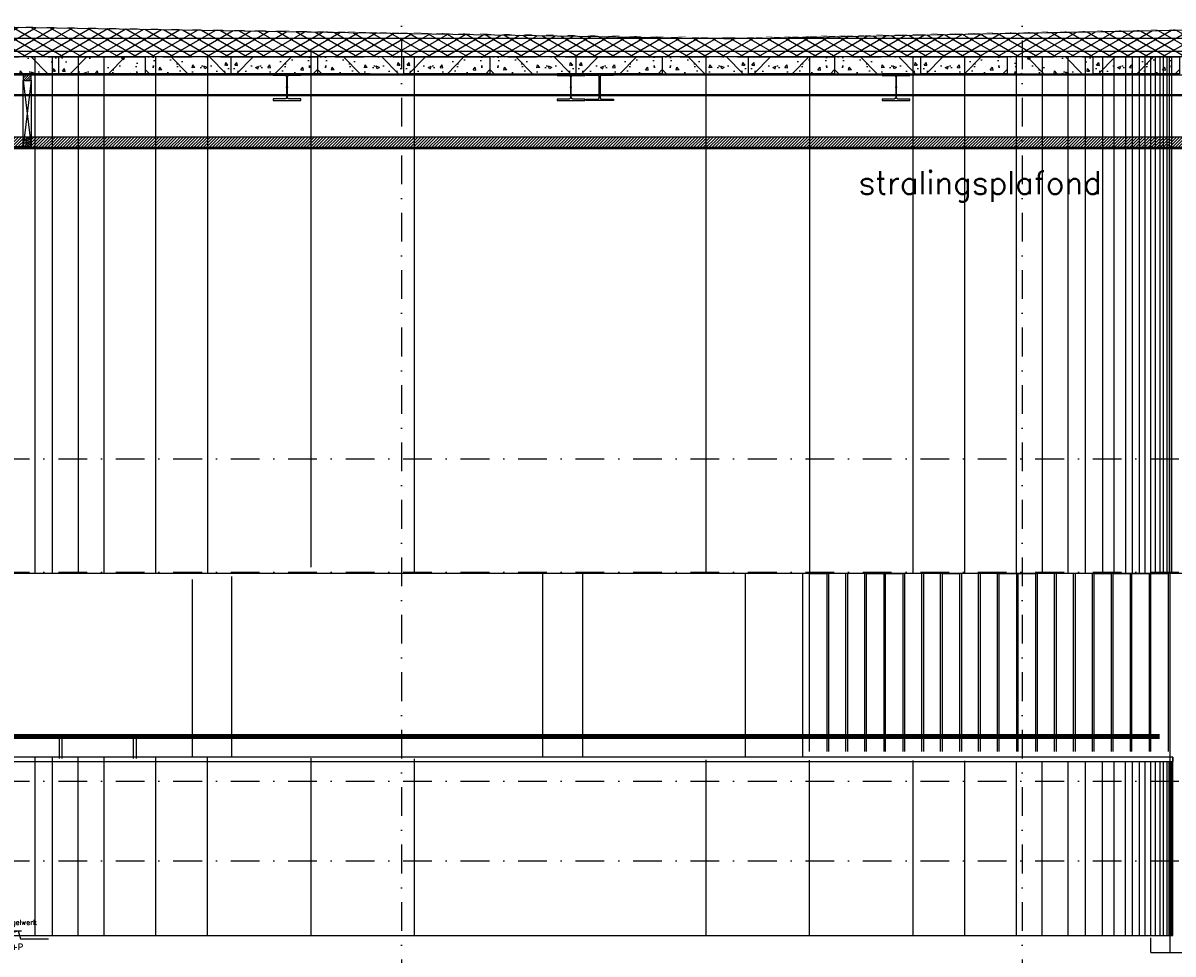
# Model space of a CAD drawing. Extents: x 0 to 317513, y 0 to 193913.
# Tile 65 of 105: x 184528 to 194535, y 153187 to 161293. Entities that reach past the tile are written whole.
import ezdxf

# ---------------------------------------------------------------- set-up
doc = ezdxf.new("R2010")
doc.units = 0
doc.header["$LTSCALE"] = 20
doc.header["$MEASUREMENT"] = 0
doc.header["$PDSIZE"] = -1
for name, pattern in [('DASHDOT', [25, 12.5, -6.25, 0, -6.25]), ('DD1', [2.66667, 1.66667, -0.5, 0, -0.5]), ('HIDDEN', [9.375, 6.25, -3.125])]:
    doc.linetypes.add(name, pattern=pattern)
doc.layers.get('0').update_dxf_attribs({"linetype": 'CONTINUOUS'})
for name, color, linetype in [('25', 7, 'CONTINUOUS'), ('A--01A1_ACEER', 1, 'CONTINUOUS'), ('A--A21--_F-23-', 9, 'CONTINUOUS'), ('A--A23--_F--3-', 9, 'CONTINUOUS'), ('A--A25--_F--3-', 9, 'CONTINUOUS'), ('A--A42--_F--3-', 9, 'CONTINUOUS'), ('A--L13D3_VLOEREN', 3, 'CONTINUOUS'), ('A--L13DC4_VLOEREN', 4, 'HIDDEN'), ('A--L21--', 3, 'CONTINUOUS'), ('A--L21--_F-23-', 4, 'CONTINUOUS'), ('A--L22D1_BINNENWAND', 1, 'CONTINUOUS'), ('A--L22D2_BINNENWAND', 2, 'CONTINUOUS'), ('A--L22D3_BINNENWAND', 3, 'CONTINUOUS'), ('A--L25--_F-23-', 7, 'CONTINUOUS'), ('A--L28--', 7, 'CONTINUOUS'), ('A--L28--_F--3-', 1, 'CONTINUOUS'), ('A--L28D1_KONSTRUKTIES', 1, 'CONTINUOUS'), ('A--L31--', 2, 'CONTINUOUS'), ('A--L31D1_BUITENKOZIJN', 1, 'CONTINUOUS'), ('A--L35D1_PLAFONDS', 1, 'CONTINUOUS'), ('A--L42--', 7, 'CONTINUOUS'), ('A--L42--_F--3-', 7, 'CONTINUOUS'), ('A--M01A1_MAATVOERING', 1, 'CONTINUOUS'), ('A--M01B1_HOOGTE_MAATV', 1, 'CONTINUOUS'), ('A--T01A-25_TEKST', 2, 'CONTINUOUS'), ('A--T01B2_HOOGTE_MAATV', 2, 'CONTINUOUS'), ('A--T01B3_HOOGTE_MAATV', 3, 'CONTINUOUS'), ('HOUTENAFDEKKER', 2, 'CONTINUOUS'), ('LEUNING', 10, 'CONTINUOUS'), ('PUIACHTERGROND', 9, 'CONTINUOUS'), ('RONDING', 8, 'CONTINUOUS'), ('STRAMIEN', 8, 'DD1'), ('X--LR---_CP', 7, 'CONTINUOUS')]:
    doc.layers.add(name, color=color, linetype=linetype)
doc.styles.add('HIEMSTRA', font='romans.shx')
doc.styles.add('HOOGTEXT', font='ROMANS.shx', dxfattribs={"height": 2.5})

# ---------------------------------------------------------------- blocks, each defined once
blk = doc.blocks.new('Q020495-')
at = {"layer": 'A--L28--_F--3-', "color": 4, "linetype": 'Continuous'}
blk.add_lwpolyline([(120, -115), (-120, -115), (-120, -103), (-15.75, -103, 0.41421356), (-3.75, -91), (-3.75, 91, 0.41421356), (-15.75, 103), (-120, 103), (-120, 115), (120, 115), (120, 103), (15.75, 103, 0.41421356), (3.75, 91), (3.75, -91, 0.41421356), (15.75, -103), (120, -103)], format="xyb", close=True, dxfattribs=at)
at = {"layer": 'X--LR---_CP'}
for p in [(-3.75, 0), (0, 0), (3.75, 0)]:
    blk.add_point(p, dxfattribs=at)
blk = doc.blocks.new('*U737')
at = {"layer": 'A--A42--_F--3-', "linetype": 'Continuous'}
h = blk.add_hatch(dxfattribs=at)
h.set_pattern_fill('ALFALINE', color=256, scale=40, angle=45, style=0)
h.set_pattern_definition([(90, (-184599.41, -160205.59), (-40, 7e-15), [])])
h.paths.add_polyline_path([(0, 0), (0, 6), (24104, 7), (24104, 1), (24104, -5), (0, -6)])
at = {"layer": 'A--L42--_F--3-', "color": 3, "linetype": 'Continuous'}
for points in [[(0, 0), (0, 6), (24104, 7), (24104, 1)], [(0, 0), (0, 6), (24104, 7), (24104, 1)], [(0, 0), (0, 6), (24104, 7), (24104, 1)], [(0, 0), (0, -6), (24104, -5), (24104, 1)]]:
    blk.add_lwpolyline(points, dxfattribs=at)
blk = doc.blocks.new('Q020279-')
at = {"layer": 'A--A25--_F--3-'}
h = blk.add_hatch(dxfattribs=at)
h.set_pattern_fill('ALFALINE', color=256, scale=15, style=0, pattern_type=2)
h.set_pattern_definition([(45, (0, 0), (-10.6066, 10.6066), [])])
h.paths.add_polyline_path([(0, 0), (0, 71), (46, 71), (46, 0)])
at = {"layer": 'A--L25--_F-23-', "color": 2, "linetype": 'Continuous'}
blk.add_lwpolyline([(0, 0), (0, 71), (46, 71), (46, 0)], close=True, dxfattribs=at)
at = {"layer": 'X--LR---_CP'}
for p in [(0, 0), (0, 0), (46, 0)]:
    blk.add_point(p, dxfattribs=at)
blk = doc.blocks.new('*U735')
at = {"layer": 'A--A42--_F--3-', "linetype": 'Continuous'}
h = blk.add_hatch(dxfattribs=at)
h.set_pattern_fill('ALFALINE', color=256, scale=4, angle=135, style=0)
h.set_pattern_definition([(180, (0, 0), (-9e-16, -4), [])])
h.paths.add_polyline_path([(0, 0), (0, 9), (400, 9), (400, 0), (400, -9), (0, -9)])
at = {"layer": 'A--L42--_F--3-', "color": 3, "linetype": 'Continuous'}
for points in [[(0, 0), (0, 9), (400, 9), (400, 0)], [(0, 0), (0, -9), (400, -9), (400, 0)]]:
    blk.add_lwpolyline(points, dxfattribs=at)
blk = doc.blocks.new('HOOGTEP')
at = {"layer": 'A--M01A1_MAATVOERING'}
for p, q in [((-2.41, 0.65), (0, 0)), ((0, 0), (0.62, 2.33)), ((0.62, 2.33), (8.79, 2.33))]:
    blk.add_line(p, q, dxfattribs=at)
at = {"layer": 'A--M01B1_HOOGTE_MAATV'}
blk.add_line((-1.38, 0), (0.91, 0), dxfattribs=at)
at = {"layer": 'A--T01B2_HOOGTE_MAATV', "style": 'HOOGTEXT', "flags": 4}
blk.add_attdef('TEKST', (1.84, -0.67), '', height=1.5, dxfattribs=at)
at = {"layer": 'A--T01B3_HOOGTE_MAATV', "style": 'HOOGTEXT', "flags": 4}
blk.add_attdef('HOOGTE', (1.67, 3.82), '', height=1.75, dxfattribs=at)

msp = doc.modelspace()

# ---------------------------------------------------------------- hatches: boundary and pattern name
at = {"layer": 'A--01A1_ACEER', "linetype": 'Continuous'}
h = msp.add_hatch(dxfattribs=at)
h.set_pattern_fill('ANSI31', color=256, scale=150, style=0)
h.set_pattern_definition([(45, (47684.831, 65603.426), (-13.2582521, 13.2582521), [])])
h.paths.add_polyline_path([(184199.4, 160199.3), (209157.3, 160199.3), (209157.3, 160299.3), (184199.4, 160299.3)])
at = {"layer": 'A--A21--_F-23-'}
h = msp.add_hatch(dxfattribs=at)
h.set_pattern_fill('ALFAISO', color=256, scale=80, angle=270, style=0, pattern_type=2)
h.set_pattern_definition([(210, (193102.26, 155514.22), (-40, 69.28203), []), (150, (193102.26, 155514.22), (40, 69.28203), [])])
h.paths.add_polyline_path([(184090.6, 161262.6), (190625.6, 161159.1), (190725.6, 161159.1), (196112.9, 161259), (201528.5, 161158.8), (201625.6, 161158.8), (209187, 161283.3), (209187, 160998.6), (184090.6, 160999.3)])
at = {"layer": 'A--A23--_F--3-'}
h = msp.add_hatch(dxfattribs=at)
h.set_pattern_fill('ALFABET', color=256, scale=40, angle=1, style=0, pattern_type=2)
h.set_pattern_definition([(134, (396794.7, 58041.26), (172.64155, 166.718), []), (129, (396794.7, 58041.26), (-287.29845, -20.08986), [30, -330]), (184, (396794.7, 58041.26), (60.7431, 299.8624), [24, -264]), (78.5486, (396770.76, 58039.6), (-226.55556, 279.77237), [25.49608, -280.45684]), (132.8158, (396796.1, 58121.25), (-427.9869, -58.74715), [45, -495]), (82.3644, (396760.43, 58116.35), (-367.00786, 396.11265), [38.2441, -420.6852]), (187.8158, (396796.1, 58121.25), (-367.00755, 396.1129), [36, -396]), (158, (396755.75, 58101.95), (-241.53712, -156.85604), [30, -330]), (213, (396755.75, 58101.95), (-92.24906, 291.7144), [24, -264]), (107.5486, (396735.62, 58088.88), (-333.7863, 134.8581), [25.49608, -280.45684]), (141.5, (396794.7, 58041.26), (-2.53928, 133.22215), [0, -260.8, 0, -268, 0, -265]), (171.5, (396794.7, 58041.26), (-102.458415, 159.577135), [0, -152.8, 0, -254.8, 0, -101]), (211.5, (396883.88, 58039.7), (-213.65391, -5.29398), [0, -100, 0, -312, 0, -414]), (221.5, (396923.88, 58039), (-232.54011, 44.1071), [0, -130, 0, -207.2, 0, -294]), (221.5, (396923.88, 58039), (-232.54011, 44.1071), [0, -130, 0, -207.2, 0, -294])])
h.paths.add_polyline_path([(184090.6, 160849.3), (184840.6, 160849.3), (184840.6, 160999.3), (184090.6, 160999.3)])
h = msp.add_hatch(dxfattribs=at)
h.set_pattern_fill('ALFABET', color=256, scale=40, angle=1, style=0, pattern_type=2)
h.set_pattern_definition([(46, (-27113.52, 58041.26), (-172.64155, 166.718), []), (51, (-27113.52, 58041.26), (287.29845, -20.08986), [30, -330]), (356, (-27113.52, 58041.26), (-60.7431, 299.8624), [24, -264]), (101.4514, (-27089.58, 58039.6), (226.55556, 279.77237), [25.49608, -280.45684]), (47.1842, (-27114.9, 58121.25), (427.9869, -58.74715), [45, -495]), (97.6356, (-27079.25, 58116.35), (367.00786, 396.11265), [38.2441, -420.6852]), (352.1842, (-27114.9, 58121.25), (367.00755, 396.1129), [36, -396]), (22, (-27074.57, 58101.95), (241.53712, -156.85604), [30, -330]), (327, (-27074.57, 58101.95), (92.24906, 291.7144), [24, -264]), (72.4514, (-27054.44, 58088.88), (333.7863, 134.8581), [25.49608, -280.45684]), (38.5, (-27113.52, 58041.26), (2.53928, 133.22215), [0, -260.8, 0, -268, 0, -265]), (8.5, (-27113.52, 58041.26), (102.458415, 159.577135), [0, -152.8, 0, -254.8, 0, -101]), (328.5, (-27202.7, 58039.7), (213.65391, -5.29398), [0, -100, 0, -312, 0, -414]), (318.5, (-27242.7, 58039), (232.54011, 44.1071), [0, -130, 0, -207.2, 0, -294]), (318.5, (-27242.7, 58039), (232.54011, 44.1071), [0, -130, 0, -207.2, 0, -294])])
h.paths.add_polyline_path([(185590.6, 160849.3), (184840.6, 160849.3), (184840.6, 160999.3), (185590.6, 160999.3)])
h = msp.add_hatch(dxfattribs=at)
h.set_pattern_fill('ALFABET', color=256, scale=40, angle=1, style=0, pattern_type=2)
h.set_pattern_definition([(134, (398294.7, 58093.36), (172.64155, 166.718), []), (129, (398294.7, 58093.36), (-287.29845, -20.08986), [30, -330]), (184, (398294.7, 58093.36), (60.7431, 299.8624), [24, -264]), (78.5486, (398270.76, 58091.7), (-226.55556, 279.77237), [25.49608, -280.45684]), (132.8158, (398296.1, 58173.35), (-427.9869, -58.74715), [45, -495]), (82.3644, (398260.43, 58168.46), (-367.00786, 396.11265), [38.2441, -420.6852]), (187.8158, (398296.1, 58173.35), (-367.00755, 396.1129), [36, -396]), (158, (398255.75, 58154.05), (-241.53712, -156.85604), [30, -330]), (213, (398255.75, 58154.05), (-92.24906, 291.7144), [24, -264]), (107.5486, (398235.62, 58140.98), (-333.7863, 134.8581), [25.49608, -280.45684]), (141.5, (398294.7, 58093.36), (-2.53928, 133.22215), [0, -260.8, 0, -268, 0, -265]), (171.5, (398294.7, 58093.36), (-102.458415, 159.577135), [0, -152.8, 0, -254.8, 0, -101]), (211.5, (398383.89, 58091.81), (-213.65391, -5.29398), [0, -100, 0, -312, 0, -414]), (221.5, (398423.88, 58091.1), (-232.54011, 44.1071), [0, -130, 0, -207.2, 0, -294]), (221.5, (398423.88, 58091.1), (-232.54011, 44.1071), [0, -130, 0, -207.2, 0, -294])])
h.paths.add_polyline_path([(185590.6, 160849.3), (186340.6, 160849.3), (186340.6, 160999.3), (185590.6, 160999.3)])
h = msp.add_hatch(dxfattribs=at)
h.set_pattern_fill('ALFABET', color=256, scale=40, angle=1, style=0, pattern_type=2)
h.set_pattern_definition([(46, (-25613.52, 58093.42), (-172.64155, 166.718), []), (51, (-25613.52, 58093.42), (287.29845, -20.08986), [30, -330]), (356, (-25613.52, 58093.42), (-60.7431, 299.8624), [24, -264]), (101.4514, (-25589.58, 58091.75), (226.55556, 279.77237), [25.49608, -280.45684]), (47.1842, (-25614.9, 58173.4), (427.9869, -58.74715), [45, -495]), (97.6356, (-25579.25, 58168.5), (367.00786, 396.11265), [38.2441, -420.6852]), (352.1842, (-25614.9, 58173.4), (367.00755, 396.1129), [36, -396]), (22, (-25574.57, 58154.11), (241.53712, -156.85604), [30, -330]), (327, (-25574.57, 58154.1), (92.24906, 291.7144), [24, -264]), (72.4514, (-25554.44, 58141.04), (333.7863, 134.8581), [25.49608, -280.45684]), (38.5, (-25613.52, 58093.42), (2.53928, 133.22215), [0, -260.8, 0, -268, 0, -265]), (8.5, (-25613.52, 58093.42), (102.458415, 159.577135), [0, -152.8, 0, -254.8, 0, -101]), (328.5, (-25702.7, 58091.87), (213.65391, -5.29398), [0, -100, 0, -312, 0, -414]), (318.5, (-25742.7, 58091.17), (232.54011, 44.1071), [0, -130, 0, -207.2, 0, -294]), (318.5, (-25742.7, 58091.17), (232.54011, 44.1071), [0, -130, 0, -207.2, 0, -294])])
h.paths.add_polyline_path([(187090.6, 160849.3), (186340.6, 160849.3), (186340.6, 160999.3), (187090.6, 160999.3)])
h = msp.add_hatch(dxfattribs=at)
h.set_pattern_fill('ALFABET', color=256, scale=40, angle=1, style=0, pattern_type=2)
h.set_pattern_definition([(134, (399794.7, 58093.42), (172.64155, 166.718), []), (129, (399794.7, 58093.42), (-287.29845, -20.08986), [30, -330]), (184, (399794.7, 58093.42), (60.7431, 299.8624), [24, -264]), (78.5486, (399770.76, 58091.75), (-226.55556, 279.77237), [25.49608, -280.45684]), (132.8158, (399796.1, 58173.4), (-427.9869, -58.74715), [45, -495]), (82.3644, (399760.43, 58168.5), (-367.00786, 396.11265), [38.2441, -420.6852]), (187.8158, (399796.1, 58173.4), (-367.00755, 396.1129), [36, -396]), (158, (399755.75, 58154.11), (-241.53712, -156.85604), [30, -330]), (213, (399755.75, 58154.1), (-92.24906, 291.7144), [24, -264]), (107.5486, (399735.62, 58141.04), (-333.7863, 134.8581), [25.49608, -280.45684]), (141.5, (399794.7, 58093.42), (-2.53928, 133.22215), [0, -260.8, 0, -268, 0, -265]), (171.5, (399794.7, 58093.42), (-102.458415, 159.577135), [0, -152.8, 0, -254.8, 0, -101]), (211.5, (399883.88, 58091.87), (-213.65391, -5.29398), [0, -100, 0, -312, 0, -414]), (221.5, (399923.88, 58091.17), (-232.54011, 44.1071), [0, -130, 0, -207.2, 0, -294]), (221.5, (399923.88, 58091.17), (-232.54011, 44.1071), [0, -130, 0, -207.2, 0, -294])])
h.paths.add_polyline_path([(187090.6, 160849.3), (187840.6, 160849.3), (187840.6, 160999.3), (187090.6, 160999.3)])
h = msp.add_hatch(dxfattribs=at)
h.set_pattern_fill('ALFABET', color=256, scale=40, angle=1, style=0, pattern_type=2)
h.set_pattern_definition([(46, (-24113.52, 58093.42), (-172.64155, 166.718), []), (51, (-24113.52, 58093.42), (287.29845, -20.08986), [30, -330]), (356, (-24113.52, 58093.42), (-60.7431, 299.8624), [24, -264]), (101.4514, (-24089.58, 58091.75), (226.55556, 279.77237), [25.49608, -280.45684]), (47.1842, (-24114.9, 58173.4), (427.9869, -58.74715), [45, -495]), (97.6356, (-24079.25, 58168.5), (367.00786, 396.11265), [38.2441, -420.6852]), (352.1842, (-24114.9, 58173.4), (367.00755, 396.1129), [36, -396]), (22, (-24074.57, 58154.11), (241.53712, -156.85604), [30, -330]), (327, (-24074.57, 58154.1), (92.24906, 291.7144), [24, -264]), (72.4514, (-24054.44, 58141.04), (333.7863, 134.8581), [25.49608, -280.45684]), (38.5, (-24113.52, 58093.42), (2.53928, 133.22215), [0, -260.8, 0, -268, 0, -265]), (8.5, (-24113.52, 58093.42), (102.458415, 159.577135), [0, -152.8, 0, -254.8, 0, -101]), (328.5, (-24202.7, 58091.87), (213.65391, -5.29398), [0, -100, 0, -312, 0, -414]), (318.5, (-24242.7, 58091.17), (232.54011, 44.1071), [0, -130, 0, -207.2, 0, -294]), (318.5, (-24242.7, 58091.17), (232.54011, 44.1071), [0, -130, 0, -207.2, 0, -294])])
h.paths.add_polyline_path([(188590.6, 160849.3), (187840.6, 160849.3), (187840.6, 160999.3), (188590.6, 160999.3)])
h = msp.add_hatch(dxfattribs=at)
h.set_pattern_fill('ALFABET', color=256, scale=40, angle=1, style=0, pattern_type=2)
h.set_pattern_definition([(134, (401294.7, 58093.42), (172.64155, 166.718), []), (129, (401294.7, 58093.42), (-287.29845, -20.08986), [30, -330]), (184, (401294.7, 58093.42), (60.7431, 299.8624), [24, -264]), (78.5486, (401270.76, 58091.75), (-226.55556, 279.77237), [25.49608, -280.45684]), (132.8158, (401296.1, 58173.4), (-427.9869, -58.74715), [45, -495]), (82.3644, (401260.43, 58168.5), (-367.00786, 396.11265), [38.2441, -420.6852]), (187.8158, (401296.1, 58173.4), (-367.00755, 396.1129), [36, -396]), (158, (401255.75, 58154.11), (-241.53712, -156.85604), [30, -330]), (213, (401255.75, 58154.1), (-92.24906, 291.7144), [24, -264]), (107.5486, (401235.62, 58141.04), (-333.7863, 134.8581), [25.49608, -280.45684]), (141.5, (401294.7, 58093.42), (-2.53928, 133.22215), [0, -260.8, 0, -268, 0, -265]), (171.5, (401294.7, 58093.42), (-102.458415, 159.577135), [0, -152.8, 0, -254.8, 0, -101]), (211.5, (401383.88, 58091.87), (-213.65391, -5.29398), [0, -100, 0, -312, 0, -414]), (221.5, (401423.88, 58091.17), (-232.54011, 44.1071), [0, -130, 0, -207.2, 0, -294]), (221.5, (401423.88, 58091.17), (-232.54011, 44.1071), [0, -130, 0, -207.2, 0, -294])])
h.paths.add_polyline_path([(188590.6, 160849.3), (189340.6, 160849.3), (189340.6, 160999.3), (188590.6, 160999.3)])
h = msp.add_hatch(dxfattribs=at)
h.set_pattern_fill('ALFABET', color=256, scale=40, angle=1, style=0, pattern_type=2)
h.set_pattern_definition([(46, (-22613.52, 58093.42), (-172.64155, 166.718), []), (51, (-22613.52, 58093.42), (287.29845, -20.08986), [30, -330]), (356, (-22613.52, 58093.42), (-60.7431, 299.8624), [24, -264]), (101.4514, (-22589.58, 58091.75), (226.55556, 279.77237), [25.49608, -280.45684]), (47.1842, (-22614.9, 58173.4), (427.9869, -58.74715), [45, -495]), (97.6356, (-22579.25, 58168.5), (367.00786, 396.11265), [38.2441, -420.6852]), (352.1842, (-22614.9, 58173.4), (367.00755, 396.1129), [36, -396]), (22, (-22574.57, 58154.11), (241.53712, -156.85604), [30, -330]), (327, (-22574.57, 58154.1), (92.24906, 291.7144), [24, -264]), (72.4514, (-22554.44, 58141.04), (333.7863, 134.8581), [25.49608, -280.45684]), (38.5, (-22613.52, 58093.42), (2.53928, 133.22215), [0, -260.8, 0, -268, 0, -265]), (8.5, (-22613.52, 58093.42), (102.458415, 159.577135), [0, -152.8, 0, -254.8, 0, -101]), (328.5, (-22702.7, 58091.87), (213.65391, -5.29398), [0, -100, 0, -312, 0, -414]), (318.5, (-22742.7, 58091.17), (232.54011, 44.1071), [0, -130, 0, -207.2, 0, -294]), (318.5, (-22742.7, 58091.17), (232.54011, 44.1071), [0, -130, 0, -207.2, 0, -294])])
h.paths.add_polyline_path([(190090.6, 160849.3), (189340.6, 160849.3), (189340.6, 160999.3), (190090.6, 160999.3)])
h = msp.add_hatch(dxfattribs=at)
h.set_pattern_fill('ALFABET', color=256, scale=40, angle=1, style=0, pattern_type=2)
h.set_pattern_definition([(134, (402794.7, 58093.2), (172.64155, 166.718), []), (129, (402794.7, 58093.2), (-287.29845, -20.08986), [30, -330]), (184, (402794.7, 58093.2), (60.7431, 299.8624), [24, -264]), (78.5486, (402770.76, 58091.53), (-226.55556, 279.77237), [25.49608, -280.45684]), (132.8158, (402796.1, 58173.2), (-427.9869, -58.74715), [45, -495]), (82.3644, (402760.43, 58168.3), (-367.00786, 396.11265), [38.2441, -420.6852]), (187.8158, (402796.1, 58173.2), (-367.00755, 396.1129), [36, -396]), (158, (402755.75, 58153.9), (-241.53712, -156.85604), [30, -330]), (213, (402755.75, 58153.9), (-92.24906, 291.7144), [24, -264]), (107.5486, (402735.62, 58140.82), (-333.7863, 134.8581), [25.49608, -280.45684]), (141.5, (402794.7, 58093.2), (-2.53928, 133.22215), [0, -260.8, 0, -268, 0, -265]), (171.5, (402794.7, 58093.2), (-102.458415, 159.577135), [0, -152.8, 0, -254.8, 0, -101]), (211.5, (402883.89, 58091.64), (-213.65391, -5.29398), [0, -100, 0, -312, 0, -414]), (221.5, (402923.88, 58090.95), (-232.54011, 44.1071), [0, -130, 0, -207.2, 0, -294]), (221.5, (402923.88, 58090.95), (-232.54011, 44.1071), [0, -130, 0, -207.2, 0, -294])])
h.paths.add_polyline_path([(190090.6, 160849.1), (190840.6, 160849.1), (190840.6, 160999.1), (190090.6, 160999.1)])
h = msp.add_hatch(dxfattribs=at)
h.set_pattern_fill('ALFABET', color=256, scale=40, angle=1, style=0, pattern_type=2)
h.set_pattern_definition([(46, (-21113.52, 58093.2), (-172.64155, 166.718), []), (51, (-21113.52, 58093.2), (287.29845, -20.08986), [30, -330]), (356, (-21113.52, 58093.2), (-60.7431, 299.8624), [24, -264]), (101.4514, (-21089.57, 58091.53), (226.55556, 279.77237), [25.49608, -280.45684]), (47.1842, (-21114.9, 58173.2), (427.9869, -58.74715), [45, -495]), (97.6356, (-21079.25, 58168.3), (367.00786, 396.11265), [38.2441, -420.6852]), (352.1842, (-21114.9, 58173.2), (367.00755, 396.1129), [36, -396]), (22, (-21074.57, 58153.9), (241.53712, -156.85604), [30, -330]), (327, (-21074.57, 58153.9), (92.24906, 291.7144), [24, -264]), (72.4514, (-21054.44, 58140.82), (333.7863, 134.8581), [25.49608, -280.45684]), (38.5, (-21113.52, 58093.2), (2.53928, 133.22215), [0, -260.8, 0, -268, 0, -265]), (8.5, (-21113.52, 58093.2), (102.458415, 159.577135), [0, -152.8, 0, -254.8, 0, -101]), (328.5, (-21202.7, 58091.64), (213.65391, -5.29398), [0, -100, 0, -312, 0, -414]), (318.5, (-21242.7, 58090.95), (232.54011, 44.1071), [0, -130, 0, -207.2, 0, -294]), (318.5, (-21242.7, 58090.95), (232.54011, 44.1071), [0, -130, 0, -207.2, 0, -294])])
h.paths.add_polyline_path([(191590.6, 160849.1), (190840.6, 160849.1), (190840.6, 160999.1), (191590.6, 160999.1)])
h = msp.add_hatch(dxfattribs=at)
h.set_pattern_fill('ALFABET', color=256, scale=40, angle=1, style=0, pattern_type=2)
h.set_pattern_definition([(134, (404294.7, 58093.2), (172.64155, 166.718), []), (129, (404294.7, 58093.2), (-287.29845, -20.08986), [30, -330]), (184, (404294.7, 58093.2), (60.7431, 299.8624), [24, -264]), (78.5486, (404270.76, 58091.53), (-226.55556, 279.77237), [25.49608, -280.45684]), (132.8158, (404296.1, 58173.2), (-427.9869, -58.74715), [45, -495]), (82.3644, (404260.43, 58168.3), (-367.00786, 396.11265), [38.2441, -420.6852]), (187.8158, (404296.1, 58173.2), (-367.00755, 396.1129), [36, -396]), (158, (404255.75, 58153.9), (-241.53712, -156.85604), [30, -330]), (213, (404255.75, 58153.9), (-92.24906, 291.7144), [24, -264]), (107.5486, (404235.62, 58140.82), (-333.7863, 134.8581), [25.49608, -280.45684]), (141.5, (404294.7, 58093.2), (-2.53928, 133.22215), [0, -260.8, 0, -268, 0, -265]), (171.5, (404294.7, 58093.2), (-102.458415, 159.577135), [0, -152.8, 0, -254.8, 0, -101]), (211.5, (404383.89, 58091.64), (-213.65391, -5.29398), [0, -100, 0, -312, 0, -414]), (221.5, (404423.88, 58090.95), (-232.54011, 44.1071), [0, -130, 0, -207.2, 0, -294]), (221.5, (404423.88, 58090.95), (-232.54011, 44.1071), [0, -130, 0, -207.2, 0, -294])])
h.paths.add_polyline_path([(191590.6, 160849.1), (192340.6, 160849.1), (192340.6, 160999.1), (191590.6, 160999.1)])
h = msp.add_hatch(dxfattribs=at)
h.set_pattern_fill('ALFABET', color=256, scale=40, angle=1, style=0, pattern_type=2)
h.set_pattern_definition([(46, (-19613.52, 58093.42), (-172.64155, 166.718), []), (51, (-19613.52, 58093.42), (287.29845, -20.08986), [30, -330]), (356, (-19613.52, 58093.42), (-60.7431, 299.8624), [24, -264]), (101.4514, (-19589.58, 58091.75), (226.55556, 279.77237), [25.49608, -280.45684]), (47.1842, (-19614.9, 58173.4), (427.9869, -58.74715), [45, -495]), (97.6356, (-19579.25, 58168.5), (367.00786, 396.11265), [38.2441, -420.6852]), (352.1842, (-19614.9, 58173.4), (367.00755, 396.1129), [36, -396]), (22, (-19574.57, 58154.11), (241.53712, -156.85604), [30, -330]), (327, (-19574.57, 58154.1), (92.24906, 291.7144), [24, -264]), (72.4514, (-19554.44, 58141.04), (333.7863, 134.8581), [25.49608, -280.45684]), (38.5, (-19613.52, 58093.42), (2.53928, 133.22215), [0, -260.8, 0, -268, 0, -265]), (8.5, (-19613.52, 58093.42), (102.458415, 159.577135), [0, -152.8, 0, -254.8, 0, -101]), (328.5, (-19702.7, 58091.87), (213.65391, -5.29398), [0, -100, 0, -312, 0, -414]), (318.5, (-19742.7, 58091.17), (232.54011, 44.1071), [0, -130, 0, -207.2, 0, -294]), (318.5, (-19742.7, 58091.17), (232.54011, 44.1071), [0, -130, 0, -207.2, 0, -294])])
h.paths.add_polyline_path([(193090.6, 160849.3), (192340.6, 160849.3), (192340.6, 160999.3), (193090.6, 160999.3)])
h = msp.add_hatch(dxfattribs=at)
h.set_pattern_fill('ALFABET', color=256, scale=40, angle=1, style=0, pattern_type=2)
h.set_pattern_definition([(134, (405794.7, 58041.26), (172.64155, 166.718), []), (129, (405794.7, 58041.26), (-287.29845, -20.08986), [30, -330]), (184, (405794.7, 58041.26), (60.7431, 299.8624), [24, -264]), (78.5486, (405770.76, 58039.6), (-226.55556, 279.77237), [25.49608, -280.45684]), (132.8158, (405796.1, 58121.25), (-427.9869, -58.74715), [45, -495]), (82.3644, (405760.43, 58116.35), (-367.00786, 396.11265), [38.2441, -420.6852]), (187.8158, (405796.1, 58121.25), (-367.00755, 396.1129), [36, -396]), (158, (405755.75, 58101.95), (-241.53712, -156.85604), [30, -330]), (213, (405755.75, 58101.95), (-92.24906, 291.7144), [24, -264]), (107.5486, (405735.62, 58088.88), (-333.7863, 134.8581), [25.49608, -280.45684]), (141.5, (405794.7, 58041.26), (-2.53928, 133.22215), [0, -260.8, 0, -268, 0, -265]), (171.5, (405794.7, 58041.26), (-102.458415, 159.577135), [0, -152.8, 0, -254.8, 0, -101]), (211.5, (405883.88, 58039.7), (-213.65391, -5.29398), [0, -100, 0, -312, 0, -414]), (221.5, (405923.88, 58039), (-232.54011, 44.1071), [0, -130, 0, -207.2, 0, -294]), (221.5, (405923.88, 58039), (-232.54011, 44.1071), [0, -130, 0, -207.2, 0, -294])])
h.paths.add_polyline_path([(193090.6, 160849.3), (193840.6, 160849.3), (193840.6, 160999.3), (193090.6, 160999.3)])
h = msp.add_hatch(dxfattribs=at)
h.set_pattern_fill('ALFABET', color=256, scale=40, angle=1, style=0, pattern_type=2)
h.set_pattern_definition([(46, (-18113.52, 58093.42), (-172.64155, 166.718), []), (51, (-18113.52, 58093.42), (287.29845, -20.08986), [30, -330]), (356, (-18113.52, 58093.42), (-60.7431, 299.8624), [24, -264]), (101.4514, (-18089.58, 58091.75), (226.55556, 279.77237), [25.49608, -280.45684]), (47.1842, (-18114.9, 58173.4), (427.9869, -58.74715), [45, -495]), (97.6356, (-18079.25, 58168.5), (367.00786, 396.11265), [38.2441, -420.6852]), (352.1842, (-18114.9, 58173.4), (367.00755, 396.1129), [36, -396]), (22, (-18074.57, 58154.11), (241.53712, -156.85604), [30, -330]), (327, (-18074.57, 58154.1), (92.24906, 291.7144), [24, -264]), (72.4514, (-18054.44, 58141.04), (333.7863, 134.8581), [25.49608, -280.45684]), (38.5, (-18113.52, 58093.42), (2.53928, 133.22215), [0, -260.8, 0, -268, 0, -265]), (8.5, (-18113.52, 58093.42), (102.458415, 159.577135), [0, -152.8, 0, -254.8, 0, -101]), (328.5, (-18202.7, 58091.87), (213.65391, -5.29398), [0, -100, 0, -312, 0, -414]), (318.5, (-18242.7, 58091.17), (232.54011, 44.1071), [0, -130, 0, -207.2, 0, -294]), (318.5, (-18242.7, 58091.17), (232.54011, 44.1071), [0, -130, 0, -207.2, 0, -294])])
h.paths.add_polyline_path([(194590.6, 160849.3), (193840.6, 160849.3), (193840.6, 160999.3), (194590.6, 160999.3)])

# ---------------------------------------------------------------- linework, layer by layer
at = {"layer": 'A--L13D3_VLOEREN'}
for p, q in [((167957.3, 161163.5), (209187, 161158.6)), ((167957.3, 161048.6), (209187, 161048.6))]:
    msp.add_line(p, q, dxfattribs=at)
at = {"layer": 'A--L13DC4_VLOEREN', "const_width": 1}
msp.add_lwpolyline([(186365.1, 161231.2), (184090.6, 161267.6), (190675.6, 161162.1), (196112.1, 161262), (201577.1, 161161.8), (209189.5, 161286.5), (201575.6, 161166.2), (196111.7, 161265.7), (193862.7, 161224.2), (190675.6, 161166.4), (185832, 161239.7), (184090.6, 161267.6), (184090.6, 161267.6), (184090.6, 161267.6), (180622.3, 161168.3), (175242.7, 161267.6), (169822.3, 161168.5), (167965.8, 161199.8), (167961.8, 161199.8), (167961.7, 161266.7)], dxfattribs=at)
at = {"layer": 'A--L21--'}
msp.add_lwpolyline([(184090.6, 161262.6), (190625.6, 161159.1), (190725.6, 161159.1), (196112.9, 161259), (201528.5, 161158.8), (201625.6, 161158.8), (201625.6, 161158.8), (209187, 161283.3), (209187, 160998.6), (184090.6, 160999.3)], close=True, dxfattribs=at)
at = {"layer": 'A--L21--_F-23-', "linetype": 'Continuous'}
for points in [[(184090.6, 160849.3), (184840.6, 160849.3), (184840.6, 160999.3), (184090.6, 160999.3)], [(185590.6, 160849.3), (184840.6, 160849.3), (184840.6, 160999.3), (185590.6, 160999.3)], [(185590.6, 160849.3), (186340.6, 160849.3), (186340.6, 160999.3), (185590.6, 160999.3)], [(187090.6, 160849.3), (186340.6, 160849.3), (186340.6, 160999.3), (187090.6, 160999.3)], [(187090.6, 160849.3), (187840.6, 160849.3), (187840.6, 160999.3), (187090.6, 160999.3)], [(188590.6, 160849.3), (187840.6, 160849.3), (187840.6, 160999.3), (188590.6, 160999.3)], [(188590.6, 160849.3), (189340.6, 160849.3), (189340.6, 160999.3), (188590.6, 160999.3)], [(190090.6, 160849.3), (189340.6, 160849.3), (189340.6, 160999.3), (190090.6, 160999.3)], [(190090.6, 160849.1), (190840.6, 160849.1), (190840.6, 160999.1), (190090.6, 160999.1)], [(191590.6, 160849.1), (190840.6, 160849.1), (190840.6, 160999.1), (191590.6, 160999.1)], [(191590.6, 160849.1), (192340.6, 160849.1), (192340.6, 160999.1), (191590.6, 160999.1)], [(193090.6, 160849.3), (192340.6, 160849.3), (192340.6, 160999.3), (193090.6, 160999.3)], [(193090.6, 160849.3), (193840.6, 160849.3), (193840.6, 160999.3), (193090.6, 160999.3)], [(194590.6, 160849.3), (193840.6, 160849.3), (193840.6, 160999.3), (194590.6, 160999.3)]]:
    msp.add_lwpolyline(points, close=True, dxfattribs=at)
at = {"layer": 'A--L22D1_BINNENWAND'}
for points in [[(194508.3, 160199.3), (194658.3, 160199.3), (194658.3, 156499.3), (194508.3, 156499.3)], [(194508.3, 153200.7), (194658.3, 153200.7), (194658.3, 156499.3), (194508.3, 156499.3)]]:
    msp.add_lwpolyline(points, close=True, dxfattribs=at)
for points in [[(191373.3, 154951), (191373.3, 156499.3), (191523.3, 156499.3), (191523.3, 154951)], [(191688.3, 154951), (191688.3, 156499.3), (191538.3, 156499.3), (191538.3, 154951)], [(191853.3, 154951.1), (191853.3, 156499.3), (191703.3, 156499.3), (191703.3, 154951)], [(191868.3, 154951.1), (191868.3, 156499.3), (192018.3, 156499.3), (192018.3, 154951.1)], [(192033.3, 154951.1), (192033.3, 156499.3), (192183.3, 156499.3), (192183.3, 154951.1)], [(192348.3, 154951.2), (192348.3, 156499.3), (192198.3, 156499.3), (192198.3, 154951.1)], [(192513.3, 154951.2), (192513.3, 156499.3), (192363.3, 156499.3), (192363.3, 154951.2)], [(192528.3, 154951.2), (192528.3, 156499.3), (192678.3, 156499.3), (192678.3, 154951.1)], [(192843.3, 154951.1), (192843.3, 156499.3), (192693.3, 156499.3), (192693.3, 154951.1)], [(193008.3, 154951.1), (193008.3, 156499.3), (192858.3, 156499.3), (192858.3, 154951.1)], [(193023.3, 154951.1), (193023.3, 156499.3), (193173.3, 156499.3), (193173.3, 154951)], [(193188.3, 154951), (193188.3, 156499.3), (193338.3, 156499.3), (193338.3, 154951)], [(193503.3, 154951), (193503.3, 156499.3), (193353.3, 156499.3), (193353.3, 154951)], [(193668.3, 154950.9), (193668.3, 156499.3), (193518.3, 156499.3), (193518.3, 154951)], [(193833.3, 154950.9), (193833.3, 156499.3), (193683.3, 156499.3), (193683.3, 154950.9)], [(193848.3, 154950.9), (193848.3, 156499.3), (193998.3, 156499.3), (193998.3, 154950.9)], [(194013.3, 154950.8), (194013.3, 156499.3), (194163.3, 156499.3), (194163.3, 154950.8)], [(194178.3, 154950.8), (194178.3, 156499.3), (194328.3, 156499.3), (194328.3, 154950.8)], [(194343.3, 154950.8), (194343.3, 156499.3), (194493.3, 156499.3), (194493.3, 154950.7)]]:
    msp.add_lwpolyline(points, dxfattribs=at)
at = {"layer": 'A--L22D2_BINNENWAND'}
for p, q in [((185998.6, 156449.1), (185998.6, 154902.6)), ((186341.5, 156473.3), (186341.5, 154902.5)), ((189047.3, 156499.3), (189047.3, 154901.9)), ((189397.3, 156499.3), (189397.3, 154901.9)), ((190816, 154901), (190816.2, 156501))]:
    msp.add_line(p, q, dxfattribs=at)
at = {"layer": 'A--L22D3_BINNENWAND'}
for p, q in [((194523.6, 156499.3), (184211, 156499.3)), ((191313.2, 154901), (191313.4, 156501)), ((184195.3, 153349.3), (194532.9, 153349.3)), ((194342.9, 153201.8), (194342.9, 153328.4)), ((194342.9, 153201.8), (216887.7, 153200.7))]:
    msp.add_line(p, q, dxfattribs=at)
at = {"layer": 'A--L28D1_KONSTRUKTIES'}
for p, q in [((187548.8, 160849.4), (184240.6, 160849.4)), ((209070, 160839.3), (184240.6, 160839.3)), ((209191.1, 160668.2), (184240.6, 160668.2)), ((209191.1, 160658.7), (184240.6, 160658.7))]:
    msp.add_line(p, q, dxfattribs=at)
at = {"layer": 'A--L31--'}
for p, q in [((184939.3, 160199.3), (184258.8, 160199.3)), ((186959.6, 160199.3), (189335.6, 160199.3)), ((191991.6, 160199.3), (189515.6, 160199.3)), ((192259.6, 160199.3), (194735.6, 160199.3))]:
    msp.add_line(p, q, dxfattribs=at)
at = {"layer": 'A--L31D1_BUITENKOZIJN'}
for p, q in [((184599.4, 160793.3), (184528.4, 160217.3)), ((184528.4, 160217.3), (184528.4, 160793.3)), ((184528.4, 160793.3), (184599.4, 160217.3)), ((184599.4, 160793.3), (184599.4, 160212.3))]:
    msp.add_line(p, q, dxfattribs=at)
at = {"layer": 'A--L35D1_PLAFONDS', "linetype": 'Continuous'}
msp.add_lwpolyline([(184199.4, 160199.3), (209157.3, 160199.3), (209157.3, 160299.3), (184199.4, 160299.3)], close=True, dxfattribs=at)
at = {"layer": 'HOUTENAFDEKKER'}
for p, q in [((184207.7, 154862.6), (194533.3, 154862.6)), ((194532.9, 154900.7), (184208.6, 154903)), ((194532.9, 154900.3), (184208.6, 154902.6)), ((194532.9, 154900.3), (184208.6, 154902.6)), ((194532.9, 154900.7), (184209.7, 154903)), ((184209.7, 154863), (194533.3, 154863)), ((194533.3, 154900.3), (194533.3, 154862.6))]:
    msp.add_line(p, q, dxfattribs=at)
at = {"layer": 'LEUNING'}
for p, q in [((184149.3, 155099.3), (194416.4, 155099.3)), ((194416.4, 155064.3), (184149.3, 155064.3)), ((184845, 154890.3), (184845, 155064.3)), ((184870, 154890.3), (184870, 155064.3)), ((185489.5, 154890.3), (185489.5, 155064.3)), ((185514.5, 154890.3), (185514.5, 155064.3))]:
    msp.add_line(p, q, dxfattribs=at)
at = {"layer": 'PUIACHTERGROND'}
for p, q in [((184149.3, 155097.3), (194416.4, 155097.3)), ((184149.3, 155095.3), (194416.4, 155095.3)), ((184149.3, 155091.3), (194416.4, 155091.3)), ((184149.3, 155087.3), (194416.4, 155087.3)), ((184149.3, 155079.3), (194416.4, 155079.3)), ((184149.3, 155071.3), (194416.4, 155071.3))]:
    msp.add_line(p, q, dxfattribs=at)
at = {"layer": 'RONDING'}
for p, q in [((187035, 156554.1), (187035, 161055.4)), ((184635, 156501.9), (184635, 161003.4)), ((184785, 156501.8), (184785, 161003.4)), ((185010, 156501.8), (185010, 161003.4)), ((185235, 156501.7), (185235, 161003.4)), ((185685, 156502.2), (185685, 161003.3)), ((186135, 156502.1), (186135, 161003.3)), ((187935, 156501.7), (187935, 161003.2)), ((190473.6, 156501.7), (190473.6, 161003)), ((191373.6, 156501.9), (191373.6, 161002.9)), ((192273.6, 156502.1), (192273.6, 161002.8)), ((192723.6, 156502.2), (192723.6, 161002.8)), ((193173.6, 156501.4), (193173.6, 161002.8)), ((193398.6, 156501.4), (193398.6, 161002.7)), ((193623.6, 156502.4), (193623.6, 161002.7)), ((193773.6, 156502.4), (193773.6, 161002.7)), ((193923.6, 156502.5), (193923.6, 161002.7)), ((194023.6, 156502.5), (194023.6, 161002.7)), ((194123.6, 156501.3), (194123.6, 161002.7)), ((194183.6, 156501.3), (194183.6, 161002.7)), ((194243.6, 156501.3), (194243.6, 161002.7)), ((194293.6, 156501.3), (194293.6, 161002.7)), ((194343.6, 156501.3), (194343.6, 161002.7)), ((194383.6, 156501.3), (194383.6, 161002.7)), ((194423.6, 156501.3), (194423.6, 161002.7)), ((194453.6, 156501.3), (194453.6, 161002.7)), ((194483.6, 156501.3), (194483.6, 161002.7)), ((194503.6, 156501.2), (194503.6, 161002.7)), ((194523.6, 156501.2), (194523.6, 161002.6)), ((184634.3, 153349.3), (184634.3, 154900.5)), ((184784.3, 153349.3), (184784.3, 154899.9)), ((185009.3, 153349.3), (185009.3, 154899)), ((185234.3, 153349.3), (185234.3, 154898.2)), ((185684.3, 153349.3), (185684.3, 154896.4)), ((186134.3, 153349.3), (186134.3, 154894.7)), ((187034.3, 153349.3), (187034.3, 154891.3)), ((187934.3, 153349.3), (187934.3, 154887.8)), ((190472.9, 153349.3), (190472.9, 154878.1)), ((191372.9, 153349.3), (191372.9, 154874.7)), ((192272.9, 153349.3), (192272.9, 154871.2)), ((192722.9, 153349.3), (192722.9, 154869.5)), ((193172.9, 153349.3), (193172.9, 154867.8)), ((193397.9, 153349.3), (193397.9, 154866.9)), ((193622.9, 153349.3), (193622.9, 154866.1)), ((193772.9, 153349.4), (193772.9, 154865.5)), ((193922.9, 153349.4), (193922.9, 154864.9)), ((194022.9, 153349.4), (194022.9, 154864.5)), ((194122.9, 153348.2), (194122.9, 154864.1)), ((194182.9, 153348.2), (194182.9, 154863.9)), ((194242.9, 153348.2), (194242.9, 154863.7)), ((194292.9, 153349.3), (194292.9, 154863.5)), ((194342.9, 153349.3), (194342.9, 154863.3)), ((194382.9, 153349.3), (194382.9, 154863.1)), ((194422.9, 153349.3), (194422.9, 154863)), ((194452.9, 153349.3), (194452.9, 154862.9)), ((194482.9, 153349.3), (194482.9, 154862.8)), ((194502.9, 153349.3), (194502.9, 154862.7)), ((194522.9, 153349.3), (194522.9, 154862.6)), ((194532.9, 153349.3), (194532.9, 154900.3)), ((194532.9, 153349.3), (194532.9, 154236))]:
    msp.add_line(p, q, dxfattribs=at)
at = {"layer": 'STRAMIEN', "linetype": 'DASHDOT'}
for p, q in [((187822.3, 168142.5), (187822.3, 148770)), ((193222.3, 168142.5), (193222.3, 148770)), ((150738.4, 160999.3), (241970.6, 160999.3)), ((150828.6, 157499.3), (241970.6, 157499.3)), ((150828.6, 156511.3), (241970.6, 156511.3)), ((150828.6, 154692.5), (241970.6, 154692.5)), ((150828.6, 153999.3), (241970.6, 153999.3))]:
    msp.add_line(p, q, dxfattribs=at)

# ---------------------------------------------------------------- block references
ref = msp.add_blockref('HOOGTEP', (184486.2, 153389.8), dxfattribs=dict(xscale=-30, yscale=30, zscale=30, rotation=180))
ref.add_attrib('TEKST', 'o.k. regelwerk', (184227.8, 153440.2), dxfattribs={"layer": 'A--T01B2_HOOGTE_MAATV', "height": 45, "style": 'HOOGTEXT', "flags": 4})
ref.add_attrib('HOOGTE', '2732+P', (184244.2, 153222.7), dxfattribs={"layer": 'A--T01B3_HOOGTE_MAATV', "height": 52.5, "style": 'HOOGTEXT', "flags": 4})
at = {"layer": '25', "xscale": -1, "rotation": 90}
msp.add_blockref('Q020279-', (184599.4, 160839.3), dxfattribs=at)
at = {"layer": '25', "xscale": -1}
msp.add_blockref('Q020279-', (184599.4, 160217.3), dxfattribs=at)
at = {"layer": 'A--L28--', "xscale": -1}
for p in [(186825.6, 160734.5), (189295.6, 160734.4), (192125.6, 160734.2)]:
    msp.add_blockref('Q020495-', p, dxfattribs=at)
at = {"layer": 'A--L28--'}
msp.add_blockref('Q020495-', (189545.6, 160734.4), dxfattribs=at)
at = {"layer": 'A--L42--'}
for name, p in [('*U735', (184199.4, 160208.3)), ('*U737', (184599.4, 160205.6))]:
    msp.add_blockref(name, p, dxfattribs=at)

# ---------------------------------------------------------------- texts
at = {"layer": 'A--T01A-25_TEKST', "style": 'HIEMSTRA'}
msp.add_text('stralingsplafond', height=200, dxfattribs=at).set_placement((191799.2, 159802.2))

doc.saveas('drawing.dxf')
